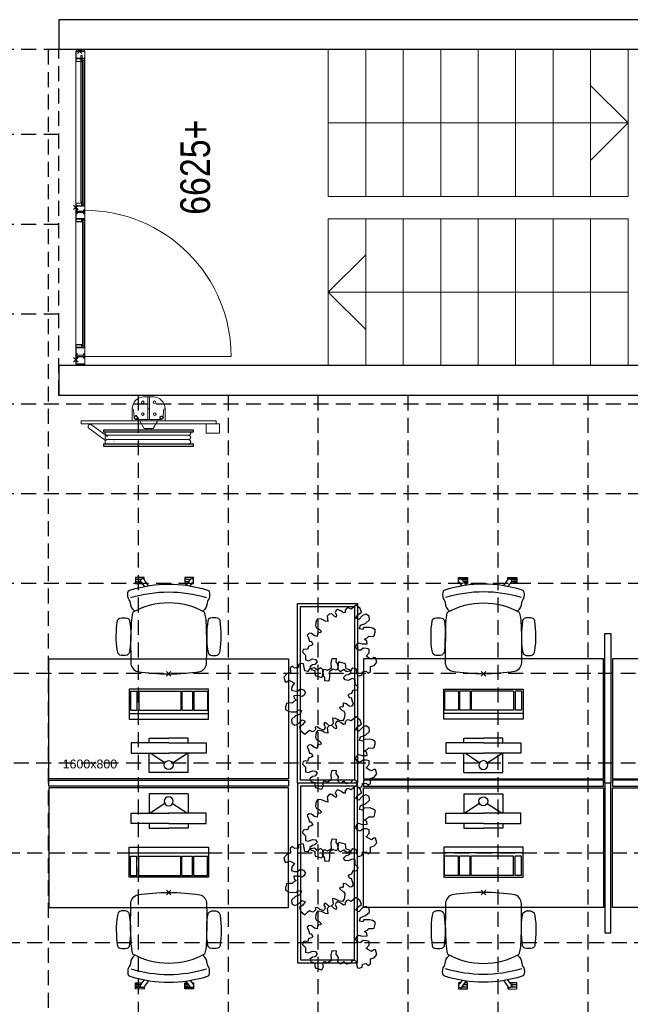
# Model space of a CAD drawing. Header units: millimetres. Extents: x -46954 to 169732, y -26853 to 94136.
# Tile 160 of 174: x 114032 to 118106, y -13273 to -6696. Entities that reach past the tile are written whole.
import ezdxf

# ---------------------------------------------------------------- set-up
doc = ezdxf.new("R2010")
doc.units = ezdxf.units.MM
doc.header["$LTSCALE"] = 400
doc.header["$PDMODE"] = 3
doc.header["$PDSIZE"] = 15
doc.linetypes.add('HIDDEN', pattern=[0.375, 0.25, -0.125])
for name, color, linetype in [('-gd', 2, 'Continuous'), ('inr', 4, 'Continuous'), ('plafond', 255, 'HIDDEN'), ('plant', 114, 'Continuous'), ('plat', 5, 'Continuous'), ('sona-s008_ip0', 7, 'Continuous'), ('symbol', 1, 'Continuous'), ('timmerwerk-ge', 150, 'Continuous')]:
    doc.layers.add(name, color=color, linetype=linetype)
for name, color, linetype, lineweight in [('mat-beton (ihwg)', 5, 'Continuous', 25), ('mat-glas-vert', 140, 'Continuous', 15), ('MAT-kit', 140, 'Continuous', 5), ('mat-kunststof', 43, 'Continuous', 9), ('mat-staal', 5, 'Continuous', 25), ('None', 7, 'Continuous', 9), ('Tekst', 140, 'Continuous', 15)]:
    doc.layers.add(name, color=color, linetype=linetype, lineweight=lineweight)
doc.styles.add('Arial', font='arial.ttf', dxfattribs={"height": 176.388889})
doc.styles.add('Arial Narrow', font='ARIALN.TTF', dxfattribs={"height": 222.25})

# ---------------------------------------------------------------- blocks, each defined once
blk = doc.blocks.new('*U1453')
at = {"layer": 'mat-kunststof', "lineweight": 9}
blk.add_lwpolyline([(-8599, -36719.9), (-8609, -36719.9), (-8609, -36750.5), (-8599, -36750.5)], close=True, dxfattribs=at)
at = {"layer": 'None', "lineweight": 9}
blk.add_lwpolyline([(-8599, -36719.9), (-8609, -36750.5), (-8599, -36750.5), (-8609, -36719.9)], dxfattribs=at)
blk = doc.blocks.new('*U1454')
at = {"layer": 'MAT-kit', "color": 9, "linetype": 'Continuous', "lineweight": 5}
for points in [[(-8599, -36707.7), (-8604.3, -36709.6), (-8609, -36707.7), (-8609, -36713.8), (-8609, -36719.9), (-8604, -36719.9), (-8599, -36719.9), (-8599, -36713.8), (-8599, -36707.7)], [(-8599, -36762.7), (-8604.3, -36760.8), (-8609, -36762.7), (-8609, -36756.6), (-8609, -36750.5), (-8604, -36750.5), (-8599, -36750.5), (-8599, -36756.6), (-8599, -36762.7)]]:
    blk.add_open_spline(points, degree=2, knots=[0, 0, 0, 0.229184, 0.229184, 0.5027, 0.5027, 0.726485, 0.726485, 1, 1, 1], dxfattribs=at)
at = {"layer": 'None', "color": 7}
blk.add_blockref('*U1453', (0, 0), dxfattribs=at)
blk = doc.blocks.new('jan404.129')
at = {"layer": 'None', "lineweight": 15, "flags": 128}
for points in [[(-10, 14.85), (-10, -24.79), (10, -24.79), (10, 14.85)], [(8.5, 13.35), (8.5, -23.29), (-8.5, -23.29), (-8.5, 13.35)]]:
    blk.add_lwpolyline(points, close=True, dxfattribs=at)
blk = doc.blocks.new('*U1455')
at = {"layer": 'None', "color": 7, "linetype": 'Continuous', "lineweight": 15}
for p, q in [((-8658.4, -36762), (-8676.9, -36762)), ((-8676.9, -36763.5), (-8658.4, -36763.5)), ((-8676.9, -36765), (-8610.5, -36765)), ((-8658.4, -36706.5), (-8658.4, -36762)), ((-8658.4, -36763.5), (-8610.5, -36763.5)), ((-8610.5, -36705), (-8656.9, -36705)), ((-8610.5, -36706.5), (-8656.9, -36706.5)), ((-8656.9, -36706.5), (-8656.9, -36762)), ((-8610.5, -36763.5), (-8610.5, -36706.5)), ((-8609, -36763.5), (-8609, -36706.5))]:
    blk.add_line(p, q, dxfattribs=at)
for centre, start, end in [((-8676.9, -36763.5), 90, 180), ((-8676.9, -36763.5), 180, 270), ((-8656.9, -36706.5), 90, 180), ((-8658.4, -36762), 270, 0), ((-8610.5, -36706.5), 0, 90), ((-8610.5, -36763.5), 270, 0)]:
    blk.add_arc(centre, 1.5, start, end, dxfattribs=at)
at = {"layer": 'None', "linetype": 'Continuous', "lineweight": 5}
blk.add_point((-8609, -36730), dxfattribs=at)
at = {"layer": 'mat-staal', "color": 7, "xscale": -1}
blk.add_blockref('jan404.129', (-8669, -36719.9), dxfattribs=at)
blk = doc.blocks.new('*U1456')
at = {"layer": 'None', "color": 7, "linetype": 'Continuous', "lineweight": 15}
for p, q in [((-10698.9, -36706.5), (-10698.7, -36705.8)), ((-10698.9, -36706.5), (-10698.9, -36723.9)), ((-10698.9, -36723.9), (-10698.9, -36763.5)), ((-10698.7, -36764.3), (-10698.9, -36763.5)), ((-10698.7, -36705.8), (-10698.2, -36705.2)), ((-10698.2, -36764.8), (-10698.7, -36764.3)), ((-10698.2, -36705.2), (-10697.4, -36705)), ((-10697.4, -36765), (-10698.2, -36764.8)), ((-10668.8, -36705), (-10697.4, -36705)), ((-10668.8, -36706.5), (-10697.4, -36706.5)), ((-10697.4, -36706.5), (-10697.4, -36723.9)), ((-10697.4, -36723.9), (-10697.4, -36763.5)), ((-10697.4, -36763.5), (-10668.8, -36763.5)), ((-10697.4, -36765), (-10668.8, -36765)), ((-10637.4, -36705), (-10668.8, -36705)), ((-10656.9, -36706.5), (-10668.8, -36706.5)), ((-10668.8, -36763.5), (-10660.4, -36763.5)), ((-10668.8, -36765), (-10660.4, -36765)), ((-10660.4, -36710), (-10660.3, -36709.1)), ((-10660.4, -36710), (-10660.3, -36710.9)), ((-10660.4, -36758), (-10660.2, -36757.3)), ((-10660.4, -36763.5), (-10660.4, -36758)), ((-10659.7, -36764.8), (-10660.4, -36765)), ((-10660.3, -36709.1), (-10660, -36708.3)), ((-10660.3, -36710.9), (-10660, -36711.8)), ((-10660.2, -36757.3), (-10659.7, -36756.7)), ((-10660, -36708.3), (-10659.4, -36707.5)), ((-10660, -36711.8), (-10659.4, -36712.5)), ((-10659.7, -36756.7), (-10658.9, -36756.5)), ((-10659.1, -36764.3), (-10659.7, -36764.8)), ((-10659.4, -36707.5), (-10658.7, -36707)), ((-10659.4, -36712.5), (-10658.7, -36713)), ((-10658.9, -36763.5), (-10659.1, -36764.3)), ((-10658.9, -36709.5), (-10658.7, -36709)), ((-10658.9, -36710), (-10658.9, -36709.5)), ((-10658.9, -36710.5), (-10658.9, -36710)), ((-10658.7, -36711), (-10658.9, -36710.5)), ((-10658.9, -36756.5), (-10650.4, -36756.5)), ((-10658.9, -36758), (-10650.4, -36758)), ((-10658.9, -36763.5), (-10658.9, -36758)), ((-10658.7, -36707), (-10657.9, -36706.6)), ((-10658.7, -36709), (-10658.4, -36708.6)), ((-10658.4, -36711.4), (-10658.7, -36711)), ((-10658.7, -36713), (-10657.9, -36713.4)), ((-10658.4, -36708.6), (-10657.9, -36708.3)), ((-10657.9, -36711.7), (-10658.4, -36711.4)), ((-10657.9, -36706.6), (-10656.9, -36706.5)), ((-10657.9, -36708.3), (-10657.5, -36708.1)), ((-10657.5, -36711.9), (-10657.9, -36711.7)), ((-10657.9, -36713.4), (-10656.9, -36713.5)), ((-10657.5, -36708.1), (-10656.9, -36708)), ((-10656.9, -36712), (-10657.5, -36711.9)), ((-10637.4, -36706.5), (-10656.9, -36706.5)), ((-10656.9, -36708), (-10637.4, -36708)), ((-10650.4, -36712), (-10656.9, -36712)), ((-10650.4, -36713.5), (-10656.9, -36713.5)), ((-10649.7, -36712.2), (-10650.4, -36712)), ((-10650.4, -36723.9), (-10650.4, -36713.5)), ((-10650.4, -36756.5), (-10650.4, -36723.9)), ((-10649.7, -36757.8), (-10650.4, -36758)), ((-10649.1, -36712.8), (-10649.7, -36712.2)), ((-10649.1, -36757.3), (-10649.7, -36757.8)), ((-10648.9, -36713.5), (-10649.1, -36712.8)), ((-10648.9, -36756.5), (-10649.1, -36757.3)), ((-10648.9, -36723.9), (-10648.9, -36713.5)), ((-10648.9, -36756.5), (-10648.9, -36723.9)), ((-10636.7, -36705.2), (-10637.4, -36705)), ((-10636.7, -36707.8), (-10637.4, -36708)), ((-10636.1, -36705.8), (-10636.7, -36705.2)), ((-10636.1, -36707.3), (-10636.7, -36707.8)), ((-10635.9, -36706.5), (-10636.1, -36705.8)), ((-10635.9, -36706.5), (-10636.1, -36707.3))]:
    blk.add_line(p, q, dxfattribs=at)
blk = doc.blocks.new('*U1457')
at = {"layer": 'None', "linetype": 'Continuous', "lineweight": 5}
blk.add_point((-10670.9, -36705), dxfattribs=at)
at = {"layer": 'None', "color": 7}
blk.add_blockref('*U1456', (0, 0), dxfattribs=at)
blk = doc.blocks.new('*U1458')
at = {"layer": 'None', "color": 7, "linetype": 'Continuous', "lineweight": 15}
for p, q in [((-10653.9, -36763.5), (-10653.7, -36762.8)), ((-10653.9, -36763.5), (-10653.7, -36764.3)), ((-10653.7, -36762.8), (-10653.2, -36762.2)), ((-10653.7, -36764.3), (-10653.2, -36764.8)), ((-10653.2, -36762.2), (-10652.4, -36762)), ((-10653.2, -36764.8), (-10652.4, -36765)), ((-10632.9, -36762), (-10652.4, -36762)), ((-10632.9, -36763.5), (-10652.4, -36763.5)), ((-10652.4, -36765), (-10568.9, -36765)), ((-10640.9, -36713.5), (-10640.7, -36712.8)), ((-10640.9, -36713.5), (-10640.9, -36743.8)), ((-10640.9, -36743.8), (-10640.9, -36756.5)), ((-10640.7, -36757.3), (-10640.9, -36756.5)), ((-10640.7, -36712.8), (-10640.2, -36712.2)), ((-10640.2, -36757.8), (-10640.7, -36757.3)), ((-10640.2, -36712.2), (-10639.4, -36712)), ((-10639.4, -36758), (-10640.2, -36757.8)), ((-10630.9, -36712), (-10639.4, -36712)), ((-10639.4, -36713.5), (-10639.4, -36743.8)), ((-10630.9, -36713.5), (-10639.4, -36713.5)), ((-10639.4, -36743.8), (-10639.4, -36756.5)), ((-10639.4, -36756.5), (-10632.9, -36756.5)), ((-10639.4, -36758), (-10632.9, -36758)), ((-10632, -36756.6), (-10632.9, -36756.5)), ((-10632.9, -36758), (-10632.4, -36758.1)), ((-10632.4, -36761.9), (-10632.9, -36762)), ((-10632, -36763.4), (-10632.9, -36763.5)), ((-10632.9, -36763.5), (-10568.9, -36763.5)), ((-10632.4, -36758.1), (-10631.9, -36758.3)), ((-10631.9, -36761.7), (-10632.4, -36761.9)), ((-10631.2, -36757), (-10632, -36756.6)), ((-10631.2, -36763), (-10632, -36763.4)), ((-10631.9, -36758.3), (-10631.5, -36758.6)), ((-10631.5, -36761.4), (-10631.9, -36761.7)), ((-10631.5, -36758.6), (-10631.2, -36759)), ((-10631.2, -36761), (-10631.5, -36761.4)), ((-10630.5, -36757.5), (-10631.2, -36757)), ((-10631.2, -36759), (-10631, -36759.5)), ((-10631, -36760.5), (-10631.2, -36761)), ((-10630.5, -36762.5), (-10631.2, -36763)), ((-10631, -36759.5), (-10630.9, -36760)), ((-10630.9, -36760), (-10631, -36760.5)), ((-10630.9, -36706.5), (-10630.7, -36705.8)), ((-10630.9, -36706.5), (-10630.9, -36712)), ((-10630.2, -36713.3), (-10630.9, -36713.5)), ((-10630.7, -36705.8), (-10630.2, -36705.2)), ((-10629.9, -36758.3), (-10630.5, -36757.5)), ((-10629.9, -36761.8), (-10630.5, -36762.5)), ((-10630.2, -36705.2), (-10629.4, -36705)), ((-10629.6, -36712.8), (-10630.2, -36713.3)), ((-10629.6, -36759.1), (-10629.9, -36758.3)), ((-10629.6, -36760.9), (-10629.9, -36761.8)), ((-10629.4, -36712), (-10629.6, -36712.8)), ((-10629.4, -36760), (-10629.6, -36759.1)), ((-10629.4, -36760), (-10629.6, -36760.9)), ((-10570.4, -36705), (-10629.4, -36705)), ((-10629.4, -36706.5), (-10629.4, -36712)), ((-10590.4, -36706.5), (-10629.4, -36706.5)), ((-10589.7, -36705.2), (-10590.4, -36705)), ((-10590.4, -36743.8), (-10590.4, -36706.5)), ((-10590.4, -36762), (-10590.4, -36743.8)), ((-10590.3, -36762.7), (-10590.4, -36762)), ((-10589.7, -36763.3), (-10590.3, -36762.7)), ((-10589.1, -36705.8), (-10589.7, -36705.2)), ((-10588.9, -36763.5), (-10589.7, -36763.3)), ((-10588.9, -36706.5), (-10589.1, -36705.8)), ((-10588.9, -36743.8), (-10588.9, -36706.5)), ((-10588.9, -36762), (-10588.9, -36743.8)), ((-10570.4, -36762), (-10588.9, -36762)), ((-10588.9, -36763.5), (-10570.4, -36763.5)), ((-10588.9, -36765), (-10570.4, -36765)), ((-10570.4, -36762), (-10569.7, -36762.2)), ((-10569.7, -36764.8), (-10570.4, -36765)), ((-10569.7, -36762.2), (-10569.1, -36762.8)), ((-10569.1, -36764.2), (-10569.7, -36764.8)), ((-10569.1, -36762.8), (-10568.9, -36763.5)), ((-10568.9, -36763.5), (-10569.1, -36764.2))]:
    blk.add_line(p, q, dxfattribs=at)
at = {"layer": 'mat-staal', "color": 7, "xscale": -1}
blk.add_blockref('jan404.129', (-10578.9, -36719.9), dxfattribs=at)
blk = doc.blocks.new('*U1459')
at = {"layer": 'None'}
blk.add_blockref('*U1458', (0, 0), dxfattribs=at)
blk = doc.blocks.new('*U1460')
at = {"layer": 'mat-kunststof', "lineweight": 9}
blk.add_lwpolyline([(-10708.9, -36719.9), (-10698.9, -36719.9), (-10698.9, -36750.5), (-10708.9, -36750.5)], close=True, dxfattribs=at)
at = {"layer": 'None', "lineweight": 9}
blk.add_lwpolyline([(-10708.9, -36719.9), (-10698.9, -36750.5), (-10708.9, -36750.5), (-10698.9, -36719.9)], dxfattribs=at)
blk = doc.blocks.new('*U1461')
at = {"layer": 'MAT-kit', "color": 9, "linetype": 'Continuous', "lineweight": 5}
for points in [[(-10708.9, -36707.7), (-10703.6, -36709.6), (-10698.9, -36707.7), (-10698.9, -36713.8), (-10698.9, -36719.9), (-10703.9, -36719.9), (-10708.9, -36719.9), (-10708.9, -36713.8), (-10708.9, -36707.7)], [(-10708.9, -36762.7), (-10703.6, -36760.8), (-10698.9, -36762.7), (-10698.9, -36756.6), (-10698.9, -36750.5), (-10703.9, -36750.5), (-10708.9, -36750.5), (-10708.9, -36756.6), (-10708.9, -36762.7)]]:
    blk.add_open_spline(points, degree=2, knots=[0, 0, 0, 0.229184, 0.229184, 0.5027, 0.5027, 0.726485, 0.726485, 1, 1, 1], dxfattribs=at)
at = {"layer": 'None', "color": 7}
blk.add_blockref('*U1460', (0, 0), dxfattribs=at)
blk = doc.blocks.new('*X1462')
at = {"layer": 'None', "lineweight": 5}
blk.add_line((-9736.8, -36750), (-10578.9, -36750), dxfattribs=at)
blk = doc.blocks.new('*X1463')
at = {"layer": 'None', "lineweight": 5}
blk.add_line((-8669, -36750), (-9635.4, -36750), dxfattribs=at)
blk = doc.blocks.new('*U1464')
at = {"layer": 'None', "color": 7, "linetype": 'Continuous', "lineweight": 15}
for p, q in [((-9748.7, -36762.8), (-9748.9, -36763.5)), ((-9748.9, -36763.5), (-9748.7, -36764.2)), ((-9693.4, -36763.5), (-9748.9, -36763.5)), ((-9673.9, -36765), (-9748.9, -36765)), ((-9748.2, -36762.2), (-9748.7, -36762.8)), ((-9748.7, -36764.2), (-9748.2, -36764.8)), ((-9747.4, -36762), (-9748.2, -36762.2)), ((-9748.2, -36764.8), (-9747.4, -36765)), ((-9747.4, -36705), (-9696.9, -36705)), ((-9747.4, -36706.5), (-9696.9, -36706.5)), ((-9747.4, -36762), (-9728.9, -36762)), ((-9728.9, -36763.5), (-9747.4, -36763.5)), ((-9728.9, -36765), (-9747.4, -36765)), ((-9728.9, -36706.5), (-9728.7, -36705.8)), ((-9728.9, -36743.8), (-9728.9, -36706.5)), ((-9728.9, -36762), (-9728.9, -36743.8)), ((-9728.9, -36763.5), (-9728.2, -36763.3)), ((-9728.7, -36705.8), (-9728.2, -36705.2)), ((-9728.2, -36705.2), (-9727.4, -36705)), ((-9728.2, -36763.3), (-9727.6, -36762.7)), ((-9727.6, -36762.7), (-9727.4, -36762)), ((-9727.4, -36743.8), (-9727.4, -36706.5)), ((-9727.4, -36762), (-9727.4, -36743.8)), ((-9696.2, -36705.2), (-9696.9, -36705)), ((-9696.9, -36706.5), (-9696.9, -36712)), ((-9696.9, -36712), (-9696.7, -36712.8)), ((-9696.9, -36760), (-9696.8, -36759.1)), ((-9696.9, -36760), (-9696.8, -36760.9)), ((-9696.8, -36759.1), (-9696.5, -36758.3)), ((-9696.8, -36760.9), (-9696.5, -36761.8)), ((-9696.7, -36712.8), (-9696.2, -36713.3)), ((-9696.5, -36758.3), (-9695.9, -36757.5)), ((-9696.5, -36761.8), (-9695.9, -36762.5)), ((-9695.6, -36705.8), (-9696.2, -36705.2)), ((-9696.2, -36713.3), (-9695.4, -36713.5)), ((-9695.9, -36757.5), (-9695.2, -36757)), ((-9695.9, -36762.5), (-9695.2, -36763)), ((-9695.4, -36706.5), (-9695.6, -36705.8)), ((-9695.4, -36706.5), (-9695.4, -36712)), ((-9695.4, -36712), (-9686.9, -36712)), ((-9695.4, -36713.5), (-9686.9, -36713.5)), ((-9695.2, -36759), (-9695.4, -36759.5)), ((-9695.4, -36759.5), (-9695.4, -36760)), ((-9695.4, -36760), (-9695.4, -36760.5)), ((-9695.4, -36760.5), (-9695.2, -36761)), ((-9695.2, -36757), (-9694.4, -36756.6)), ((-9694.9, -36758.6), (-9695.2, -36759)), ((-9695.2, -36761), (-9694.9, -36761.4)), ((-9695.2, -36763), (-9694.4, -36763.4)), ((-9694.4, -36758.3), (-9694.9, -36758.6)), ((-9694.9, -36761.4), (-9694.4, -36761.7)), ((-9694.4, -36756.6), (-9693.4, -36756.5)), ((-9694, -36758.1), (-9694.4, -36758.3)), ((-9694.4, -36761.7), (-9694, -36761.9)), ((-9694.4, -36763.4), (-9693.4, -36763.5)), ((-9693.4, -36758), (-9694, -36758.1)), ((-9694, -36761.9), (-9693.4, -36762)), ((-9686.9, -36756.5), (-9693.4, -36756.5)), ((-9686.9, -36758), (-9693.4, -36758)), ((-9693.4, -36762), (-9673.9, -36762)), ((-9693.4, -36763.5), (-9673.9, -36763.5)), ((-9692.4, -36706.5), (-9692.2, -36705.8)), ((-9692.4, -36706.5), (-9692.2, -36707.3)), ((-9692.2, -36705.8), (-9691.7, -36705.2)), ((-9692.2, -36707.3), (-9691.7, -36707.8)), ((-9691.7, -36705.2), (-9690.9, -36705)), ((-9691.7, -36707.8), (-9690.9, -36708)), ((-9690.9, -36705), (-9654.1, -36705)), ((-9690.9, -36706.5), (-9671.4, -36706.5)), ((-9671.4, -36708), (-9690.9, -36708)), ((-9686.2, -36712.2), (-9686.9, -36712)), ((-9686.9, -36713.5), (-9686.9, -36743.8)), ((-9686.9, -36743.8), (-9686.9, -36756.5)), ((-9686.9, -36758), (-9686.2, -36757.8)), ((-9685.6, -36712.8), (-9686.2, -36712.2)), ((-9686.2, -36757.8), (-9685.6, -36757.3)), ((-9685.4, -36713.5), (-9685.6, -36712.8)), ((-9685.6, -36757.3), (-9685.4, -36756.5)), ((-9685.4, -36713.5), (-9685.4, -36743.8)), ((-9685.4, -36743.8), (-9685.4, -36756.5)), ((-9679.4, -36713.5), (-9679.2, -36712.8)), ((-9679.4, -36723.9), (-9679.4, -36713.5)), ((-9679.4, -36756.5), (-9679.4, -36723.9)), ((-9679.4, -36756.5), (-9679.2, -36757.3)), ((-9679.2, -36712.8), (-9678.7, -36712.2)), ((-9679.2, -36757.3), (-9678.7, -36757.8)), ((-9678.7, -36712.2), (-9677.9, -36712)), ((-9678.7, -36757.8), (-9677.9, -36758)), ((-9677.9, -36712), (-9671.4, -36712)), ((-9677.9, -36723.9), (-9677.9, -36713.5)), ((-9677.9, -36713.5), (-9671.4, -36713.5)), ((-9677.9, -36756.5), (-9677.9, -36723.9)), ((-9669.4, -36756.5), (-9677.9, -36756.5)), ((-9669.4, -36758), (-9677.9, -36758)), ((-9673.2, -36762.2), (-9673.9, -36762)), ((-9673.2, -36764.8), (-9673.9, -36765)), ((-9672.6, -36762.8), (-9673.2, -36762.2)), ((-9672.6, -36764.3), (-9673.2, -36764.8)), ((-9672.4, -36763.5), (-9672.6, -36762.8)), ((-9672.4, -36763.5), (-9672.6, -36764.3)), ((-9670.5, -36706.6), (-9671.4, -36706.5)), ((-9671.4, -36706.5), (-9654.1, -36706.5)), ((-9670.9, -36708.1), (-9671.4, -36708)), ((-9671.4, -36712), (-9670.9, -36711.9)), ((-9670.5, -36713.4), (-9671.4, -36713.5)), ((-9670.4, -36708.3), (-9670.9, -36708.1)), ((-9670.9, -36711.9), (-9670.4, -36711.7)), ((-9669.7, -36707), (-9670.5, -36706.6)), ((-9669.7, -36713), (-9670.5, -36713.4)), ((-9670, -36708.6), (-9670.4, -36708.3)), ((-9670.4, -36711.7), (-9670, -36711.4)), ((-9669.7, -36709), (-9670, -36708.6)), ((-9670, -36711.4), (-9669.7, -36711)), ((-9669, -36707.5), (-9669.7, -36707)), ((-9669.5, -36709.5), (-9669.7, -36709)), ((-9669.7, -36711), (-9669.5, -36710.5)), ((-9669, -36712.5), (-9669.7, -36713)), ((-9669.4, -36710), (-9669.5, -36709.5)), ((-9669.5, -36710.5), (-9669.4, -36710)), ((-9668.7, -36756.7), (-9669.4, -36756.5)), ((-9669.4, -36763.5), (-9669.4, -36758)), ((-9669.4, -36763.5), (-9669.2, -36764.3)), ((-9669.2, -36764.3), (-9668.7, -36764.8)), ((-9668.4, -36708.3), (-9669, -36707.5)), ((-9668.4, -36711.8), (-9669, -36712.5)), ((-9668.1, -36757.3), (-9668.7, -36756.7)), ((-9668.7, -36764.8), (-9667.9, -36765)), ((-9668.1, -36709.1), (-9668.4, -36708.3)), ((-9668.1, -36710.9), (-9668.4, -36711.8)), ((-9667.9, -36710), (-9668.1, -36709.1)), ((-9667.9, -36710), (-9668.1, -36710.9)), ((-9667.9, -36758), (-9668.1, -36757.3)), ((-9667.9, -36763.5), (-9667.9, -36758)), ((-9654.1, -36763.5), (-9667.9, -36763.5)), ((-9654.1, -36765), (-9667.9, -36765)), ((-9654.1, -36705), (-9644.7, -36705.2)), ((-9654.1, -36706.5), (-9645.4, -36706.5)), ((-9623.9, -36763.5), (-9654.1, -36763.5)), ((-9625.4, -36765), (-9654.1, -36765)), ((-9644.7, -36705.2), (-9645.4, -36705)), ((-9645.4, -36706.5), (-9645.4, -36723.9)), ((-9645.4, -36723.9), (-9645.4, -36762)), ((-9645.4, -36762), (-9645.2, -36762.8)), ((-9645.2, -36762.8), (-9644.7, -36763.3)), ((-9644.1, -36705.8), (-9644.7, -36705.2)), ((-9644.7, -36763.3), (-9643.9, -36763.5)), ((-9643.9, -36706.5), (-9644.1, -36705.8)), ((-9643.9, -36706.5), (-9643.9, -36723.9)), ((-9643.9, -36723.9), (-9643.9, -36762)), ((-9643.9, -36762), (-9625.4, -36762)), ((-9625.4, -36763.5), (-9643.9, -36763.5)), ((-9624.7, -36762.2), (-9625.4, -36762)), ((-9624.7, -36764.8), (-9625.4, -36765)), ((-9624.1, -36762.8), (-9624.7, -36762.2)), ((-9624.1, -36764.3), (-9624.7, -36764.8)), ((-9623.9, -36763.5), (-9624.1, -36762.8)), ((-9623.9, -36763.5), (-9624.1, -36764.3))]:
    blk.add_line(p, q, dxfattribs=at)
at = {"layer": 'None', "linetype": 'Continuous', "lineweight": 5}
blk.add_point((-9651.9, -36705), dxfattribs=at)
at = {"layer": 'mat-staal', "color": 7}
for p in [(-9738.9, -36719.9), (-9633.9, -36719.9)]:
    blk.add_blockref('jan404.129', p, dxfattribs=at)
blk = doc.blocks.new('*U1465')
at = {"layer": 'mat-glas-vert', "color": 140, "lineweight": 15}
for points in [[(-10578.9, -36748.4), (-9736.8, -36748.4), (-9736.8, -36758.4), (-10578.9, -36758.4)], [(-9635.4, -36748.4), (-8669, -36748.4), (-8669, -36758.4), (-9635.4, -36758.4)], [(-9618.4, -36738.4), (-8638.9, -36738.4), (-8638.9, -36745.9), (-9618.4, -36745.9)]]:
    blk.add_lwpolyline(points, close=True, dxfattribs=at)
at = {"layer": 'None', "color": 43, "linetype": 'Continuous', "lineweight": 9}
blk.add_line((-10648.9, -36763.5), (-10648.9, -37740.4), dxfattribs=at)
at = {"layer": 'None', "lineweight": 9}
blk.add_lwpolyline([(-8609, -36705), (-8609, -36765), (-10698.9, -36765), (-10698.9, -36705)], close=True, dxfattribs=at)
at = {"layer": 'None', "color": 43, "linetype": 'Continuous', "lineweight": 9}
blk.add_arc((-10648.7, -36764.3), 976.3, 269.98774, 0.04592, dxfattribs=at)
at = {"layer": 'mat-glas-vert', "color": 140}
for name in ['*X1462', '*X1463']:
    blk.add_blockref(name, (0, 0), dxfattribs=at)
at = {"layer": 'mat-staal', "color": 7}
for name in ['*U1461', '*U1454']:
    blk.add_blockref(name, (0, 0), dxfattribs=at)
at = {"layer": 'None', "color": 7}
for name in ['*U1457', '*U1459', '*U1464', '*U1455']:
    blk.add_blockref(name, (0, 0), dxfattribs=at)
blk = doc.blocks.new('*U17')
at = {"layer": 'None', "color": 140, "linetype": 'Continuous', "lineweight": 15, "flags": 128}
blk.add_lwpolyline([(-21.4, 110), (58.6, 110), (58.6, 106.7, -0.391021), (52.6, 100.2), (-0.9, 95.9, 0.391021), (-12.4, 83.5), (-12.4, -83.5, 0.391021), (-0.9, -95.9), (52.6, -100.2, -0.391021), (58.6, -106.7), (58.6, -110), (-21.4, -110)], format="xyb", close=True, dxfattribs=at)
blk = doc.blocks.new('*U18')
at = {"layer": 'None', "color": 253, "linetype": 'Continuous', "lineweight": 5}
for p, q in [((96.625, -278), (96.625, 266)), ((125.704, -278), (125.704, 266)), ((50.42, -31.849), (50.42, 29))]:
    blk.add_line(p, q, dxfattribs=at)
at = {"layer": 'None', "color": 140, "linetype": 'Continuous', "lineweight": 15}
for p, q in [((50.42, 29), (1.453, 57.31)), ((0, -61), (50.42, -31.849))]:
    blk.add_line(p, q, dxfattribs=at)
at = {"layer": 'None', "color": 92, "linetype": 'Continuous', "lineweight": 25}
for points in [[(60.916, 296), (76.476, 296), (76.476, -300), (60.916, -300)], [(154.785, 296), (171.344, 296), (171.344, -302), (154.785, -302)]]:
    blk.add_lwpolyline(points, close=True, dxfattribs=at)
at = {"layer": 'None', "color": 253, "linetype": 'Continuous', "lineweight": 5}
blk.add_lwpolyline([(50.929, 18), (60.916, 18), (60.916, -18), (50.929, -18)], close=True, dxfattribs=at)
for points, knots in [([(96.866, 264), (96.866, 268.997), (93.792, 272.9335), (90.718, 276.87), (85.875, 278.0735), (81.032, 279.277), (76.476, 277.238)], [0, 0, 0, 0.333549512, 0.333549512, 0.666828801, 0.666828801, 1, 1, 1]), ([(125.825, 264), (125.825, 267.886), (123.8855, 271.2505), (121.946, 274.615), (118.586, 276.5575), (115.226, 278.5), (107.466, 278.5), (104.106, 276.5575), (100.746, 274.615), (98.806, 271.2505), (96.866, 267.886), (96.866, 264)], [0, 0, 0, 0.166769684, 0.166769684, 0.333423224, 0.333423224, 0.499994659, 0.666566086, 0.666566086, 0.833226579, 0.833226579, 1, 1, 1]), ([(154.785, 264), (154.785, 267.886), (152.845, 271.2505), (150.905, 274.615), (147.5455, 276.5575), (144.186, 278.5), (140.306, 278.5), (136.426, 278.5), (133.066, 276.5575), (129.706, 274.615), (127.7655, 271.2505), (125.825, 267.886), (125.825, 264)], [0, 0, 0, 0.166772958, 0.166772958, 0.333424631, 0.333424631, 0.499985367, 0.499985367, 0.666556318, 0.666556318, 0.833223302, 0.833223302, 1, 1, 1]), ([(76.477, -291.432), (81.039, -293.343), (85.8175, -292.072), (90.596, -290.801), (93.6105, -286.876), (96.625, -282.951), (96.625, -278)], [0, 0, 0, 0.333165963, 0.333165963, 0.666458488, 0.666458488, 1, 1, 1]), ([(96.625, -278), (96.625, -281.901), (98.573, -285.2795), (100.521, -288.658), (103.895, -290.609), (107.269, -292.56), (111.165, -292.56), (115.061, -292.56), (118.435, -290.609), (121.809, -288.658), (123.7565, -285.2795), (125.704, -281.901), (125.704, -278)], [0, 0, 0, 0.166754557, 0.166754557, 0.333426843, 0.333426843, 0.500005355, 0.500005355, 0.666583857, 0.666583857, 0.833249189, 0.833249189, 1, 1, 1]), ([(125.704, -278), (125.704, -281.901), (127.6525, -285.2795), (129.601, -288.658), (132.975, -290.609), (136.349, -292.56), (140.245, -292.56), (144.141, -292.56), (147.5145, -290.609), (150.888, -288.658), (152.836, -285.2795), (154.784, -281.901), (154.784, -278)], [0, 0, 0, 0.166757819, 0.166757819, 0.333436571, 0.333436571, 0.500014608, 0.500014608, 0.666582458, 0.666582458, 0.833245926, 0.833245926, 1, 1, 1])]:
    blk.add_open_spline(points, degree=2, knots=knots, dxfattribs=at)
blk = doc.blocks.new('BSH')
at = {"layer": 'None', "color": 140, "linetype": 'Continuous', "lineweight": 15}
for p, q in [((0, -61), (0, 111.155)), ((-159.8585, -36.7557), (-159.8585, 32.756)), ((-80, -6.8893), (-80, 2.8892))]:
    blk.add_line(p, q, dxfattribs=at)
at = {"layer": 'None', "color": 253, "linetype": 'Continuous', "lineweight": 5}
for p, q in [((135.277, -233.0824), (136.142, -233.8294)), ((27.7468, -383.0008), (105.0969, -276.5164)), ((130.6676, -289.4337), (48.7568, -402.0618))]:
    blk.add_line(p, q, dxfattribs=at)
at = {"layer": 'None', "color": 140, "linetype": 'Continuous', "lineweight": 15}
for points in [[(20, 469.75), (82, 469.75), (82, 382.75), (20, 382.75)], [(0, 448), (20, 448), (20, -452), (0, -452)], [(-160, 2.8892), (-9, 2.8892), (-9, -6.8893), (-160, -6.8893)]]:
    blk.add_lwpolyline(points, close=True, dxfattribs=at)
at = {"layer": 'None', "color": 8, "linetype": 'Continuous', "lineweight": 5}
for centre in [(-124, 37.275), (-44.5, 38.775), (-124, -41.275), (-45, -41.275)]:
    blk.add_circle(centre, 8.5, dxfattribs=at)
at = {"layer": 'None', "color": 140, "linetype": 'Continuous', "lineweight": 15}
for centre, start, end in [((-80, 28), 90, 180), ((-80, -32), 180, 270)]:
    blk.add_arc(centre, 80, start, end, dxfattribs=at)
at = {"layer": 'None', "color": 9, "linetype": 'Continuous', "lineweight": 5}
blk.add_arc((38.2528, -392.5302), 14.18399, 137.790600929, 325.770923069, dxfattribs=at)
at = {"layer": 'None', "color": 92, "linetype": 'Continuous', "lineweight": 25}
for points, knots in [([(-11.70075, 86.5025), (-12.2626, 89.0317), (-14.0137, 90.9408), (-15.7648, 92.8499), (-18.23575, 93.6275), (-20.7067, 94.4051), (-23.236, 93.84325), (-25.7653, 93.2814), (-27.67445, 91.53015), (-29.5836, 89.7789), (-30.36125, 87.3079), (-31.1389, 84.8369), (-30.57705, 82.3077), (-30.0152, 79.7785), (-28.26385, 77.8694), (-26.5125, 75.9603), (-24.0415, 75.1827), (-21.5705, 74.4051), (-19.0412, 74.96695), (-16.5119, 75.5288), (-14.60305, 77.28005), (-12.6942, 79.0313), (-11.91655, 81.5023), (-11.1389, 83.9733), (-11.70075, 86.5025)], [0, 0, 0, 0.0833344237, 0.0833344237, 0.1666618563, 0.1666618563, 0.2499968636, 0.2499968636, 0.3333348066, 0.3333348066, 0.4166657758, 0.4166657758, 0.5000000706, 0.5000000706, 0.583336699, 0.583336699, 0.666668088, 0.666668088, 0.7500039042, 0.7500039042, 0.8333377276, 0.8333377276, 0.9166657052, 0.9166657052, 1, 1, 1]), ([(-11.75695, -89.71225), (-12.375, -92.4944), (-14.3012, -94.5944), (-16.2274, -96.6944), (-18.94545, -97.54975), (-21.6635, -98.4051), (-24.4457, -97.78705), (-27.2279, -97.169), (-29.328, -95.24265), (-31.4281, -93.3163), (-32.2835, -90.5982), (-33.1389, -87.8801), (-32.52085, -85.09795), (-31.9028, -82.3158), (-29.97635, -80.2158), (-28.0499, -78.1158), (-25.3318, -77.26045), (-22.6137, -76.4051), (-19.83145, -77.02315), (-17.0492, -77.6412), (-14.94945, -79.56755), (-12.8497, -81.4939), (-11.9943, -84.212), (-11.1389, -86.9301), (-11.75695, -89.71225)], [0, 0, 0, 0.083334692, 0.083334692, 0.1666618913, 0.1666618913, 0.2499964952, 0.2499964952, 0.3333343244, 0.3333343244, 0.4166651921, 0.4166651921, 0.4999998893, 0.4999998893, 0.5833365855, 0.5833365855, 0.6666673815, 0.6666673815, 0.7500034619, 0.7500034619, 0.8333376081, 0.8333376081, 0.9166653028, 0.9166653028, 1, 1, 1])]:
    blk.add_open_spline(points, degree=2, knots=knots, dxfattribs=at)
at = {"layer": 'None', "color": 7}
blk.add_blockref('*U18', (0, 0), dxfattribs=at)
at = {"layer": 'None', "color": 140, "rotation": 180}
blk.add_blockref('*U17', (-21.4, -2), dxfattribs=at)
blk = doc.blocks.new('SONA-S008_B2')
at = {"layer": '-gd'}
blk.add_open_spline([(-253, -509.5), (-87.8, -560.2), (87.8, -560.2), (253, -509.5)], degree=3, dxfattribs=at)
for points in [[(-206.6, -15.8), (-79.4, 5.3), (79.6, 5.3), (206.6, -15.8)], [(-253, -73.9), (-253.4, -51.6), (-233.1, -20.2), (-206.6, -15.8)], [(206.6, -15.8), (233.1, -20.2), (253.4, -51.6), (253, -73.9)], [(-325.3, -126.1), (-337, -131.7), (-340.4, -140.8), (-342.5, -153.6)], [(-277.9, -126.1), (-287.8, -121.3), (-315.3, -121.3), (-325.3, -126.1)], [(-260.7, -153.6), (-262.7, -140.8), (-266.2, -131.7), (-277.9, -126.1)], [(-253, -272.1), (-257.1, -206.8), (-252.1, -139.2), (-253, -73.9)], [(253, -73.9), (252.1, -139.2), (257.1, -206.8), (253, -272.1)], [(260.6, -153.6), (262.7, -140.8), (266.2, -131.7), (277.9, -126.1)], [(277.9, -126.1), (287.8, -121.3), (315.3, -121.3), (325.3, -126.1)], [(325.3, -126.1), (337, -131.7), (340.4, -140.8), (342.5, -153.6)], [(-342.5, -153.6), (-353.5, -221.1), (-351.5, -287.6), (-342.5, -355.4)], [(-260.7, -355.4), (-251.6, -287.6), (-249.7, -221.1), (-260.7, -153.6)], [(260.6, -355.4), (251.6, -287.6), (249.7, -221.1), (260.6, -153.6)], [(342.5, -153.6), (353.4, -221.1), (351.5, -287.6), (342.5, -355.4)], [(-255.2, -303.9), (-254.1, -304.3), (-252.9, -304.7), (-251.7, -305.1)], [(-238.9, -411.5), (-253, -365.7), (-250.2, -318.7), (-253, -272.1)], [(253, -272.1), (250.2, -318.7), (253, -365.7), (238.9, -411.5)], [(256.9, -323.2), (255, -323.8), (253.1, -324.4), (251, -325.1)], [(251.9, -297.7), (252.9, -297.4), (253.8, -297.1), (254.7, -296.8)], [(-342.5, -355.4), (-341.5, -363), (-333.6, -369.9), (-326.1, -371.8)], [(-326.1, -371.8), (-310.3, -375.7), (-292.8, -375.7), (-277, -371.8)], [(-277, -371.8), (-269.5, -369.9), (-261.7, -363), (-260.7, -355.4)], [(-250.7, -332.5), (-253.1, -331.7), (-255.4, -330.9), (-257.6, -330.2)], [(277, -371.8), (269.5, -369.9), (261.7, -363), (260.6, -355.4)], [(326.1, -371.8), (310.3, -375.7), (292.8, -375.7), (277, -371.8)], [(342.5, -355.4), (341.5, -363), (333.6, -369.9), (326.1, -371.8)], [(-227.3, -418.1), (-247.1, -436.6), (-255.7, -455.2), (-255.5, -473.7)], [(238.9, -411.5), (95.4, -494.5), (-95.5, -494.5), (-238.9, -411.5)], [(255.5, -473.7), (255.7, -455.2), (247.1, -436.6), (227.3, -418.1)], [(-272.1, -515.2), (-274.4, -533.8), (-273.7, -555.7), (-258.6, -560.1)], [(-255.5, -473.7), (-255.4, -489), (-270.3, -500.1), (-272.1, -515.2)], [(272.1, -515.2), (270.3, -500.1), (255.4, -489), (255.5, -473.7)], [(258.6, -560.1), (273.7, -555.6), (274.4, -533.8), (272.1, -515.2)], [(-258.6, -560.1), (-77.4, -613.6), (78.8, -613.6), (258.6, -560.1)], [(-185.5, -615.4), (-185.5, -615.4), (-176.5, -602.9), (-162.6, -583.8)], [(-134.5, -588.9), (-152.4, -613.6), (-164.7, -630.5), (-164.7, -630.5)], [(143.7, -587.5), (156, -604.4), (163.9, -615.2), (163.9, -615.2)], [(-222.5, -641.1), (-222.5, -641.1), (-222.4, -632.9), (-222.4, -632.9)], [(-218.8, -644.8), (-220.8, -644.8), (-222.5, -643.1), (-222.5, -641.1)], [(-222.4, -606.9), (-222.4, -604.9), (-220.7, -603.3), (-218.7, -603.3)], [(-222.4, -615.1), (-222.4, -615.1), (-222.4, -606.9), (-222.4, -606.9)], [(-218.8, -615.1), (-218.8, -615.1), (-222.4, -615.1), (-222.4, -615.1)], [(-222.4, -629.9), (-222.4, -629.9), (-222.4, -618.1), (-222.4, -618.1)], [(-222.4, -618.1), (-222.4, -618.1), (-198.5, -618.1), (-198.5, -618.1)], [(-198.6, -630), (-198.6, -630), (-222.4, -629.9), (-222.4, -629.9)], [(-222.4, -632.9), (-222.4, -632.9), (-218.8, -632.9), (-218.8, -632.9)], [(-198.5, -615.1), (-198.5, -615.1), (-218.8, -615.1), (-218.8, -615.1)], [(-218.8, -632.9), (-218.8, -632.9), (-198.6, -633), (-198.6, -633)], [(-166.5, -644.9), (-166.5, -644.9), (-218.8, -644.8), (-218.8, -644.8)], [(-218.7, -603.3), (-218.7, -603.3), (-192, -603.3), (-176.8, -603.3)], [(-198.6, -633), (-198.6, -633), (-198.6, -630), (-198.6, -630)], [(-198.6, -630), (-198.6, -630), (-186.7, -630), (-186.7, -630)], [(-198.6, -633), (-198.6, -633), (-186.7, -633), (-186.7, -633)], [(-198.5, -618.1), (-198.5, -618.1), (-198.5, -615.1), (-198.5, -615.1)], [(-198.5, -615.1), (-198.5, -615.1), (-186.7, -615.2), (-186.7, -615.2)], [(-198.5, -618.1), (-198.5, -618.1), (-189.1, -618.2), (-187.1, -618.2)], [(-182.7, -633.4), (-188.4, -629.2), (-189.7, -621.1), (-185.5, -615.4)], [(-185.4, -615.2), (-186.2, -615.2), (-186.7, -615.2), (-186.7, -615.2)], [(-186.7, -615.2), (-186.7, -615.2), (-186.7, -616.4), (-186.7, -617.3)], [(-185.9, -630), (-186.4, -630), (-186.7, -630), (-186.7, -630)], [(-186.7, -630), (-186.7, -630), (-186.7, -633), (-186.7, -633)], [(-186.7, -633), (-186.7, -633), (-185.3, -633), (-183.1, -633)], [(-164.7, -630.5), (-168.8, -636.2), (-176.9, -637.5), (-182.7, -633.4)], [(-182.7, -633.4), (-182.7, -633.4), (-182.7, -633.4), (-182.7, -633.4)], [(-167.1, -633), (-166.7, -633), (-166.5, -633), (-166.5, -633)], [(-166.5, -633), (-166.5, -633), (-162.9, -633.1), (-162.9, -633.1)], [(-162.9, -641.3), (-162.9, -643.3), (-164.5, -644.9), (-166.5, -644.9)], [(-162.8, -630.1), (-162.8, -630.1), (-163.4, -630.1), (-164.4, -630)], [(-162.9, -633.1), (-162.9, -633.1), (-162.9, -641.3), (-162.9, -641.3)], [(-162.8, -628), (-162.8, -629.2), (-162.8, -630.1), (-162.8, -630.1)], [(106.4, -606.6), (106.4, -604.6), (108, -603), (110, -603)], [(106.4, -614.8), (106.4, -614.8), (106.4, -606.6), (106.4, -606.6)], [(110.1, -614.8), (110.1, -614.8), (106.4, -614.8), (106.4, -614.8)], [(106.4, -629.7), (106.4, -629.7), (106.4, -617.8), (106.4, -617.8)], [(106.4, -617.8), (106.4, -617.8), (130.3, -617.8), (130.3, -617.8)], [(130.3, -629.6), (130.3, -629.6), (106.4, -629.7), (106.4, -629.7)], [(106.4, -640.9), (106.4, -640.9), (106.4, -632.7), (106.4, -632.7)], [(106.4, -632.7), (106.4, -632.7), (110.1, -632.7), (110.1, -632.7)], [(110.1, -644.5), (108.1, -644.5), (106.5, -642.9), (106.4, -640.9)], [(110, -603), (110, -603), (115.6, -603), (123.1, -603)], [(130.3, -614.8), (130.3, -614.8), (110.1, -614.8), (110.1, -614.8)], [(110.1, -632.7), (110.1, -632.7), (130.3, -632.6), (130.3, -632.6)], [(162.4, -644.4), (162.4, -644.4), (110.1, -644.5), (110.1, -644.5)], [(143.1, -630.4), (143.1, -630.4), (131.8, -614.9), (115.2, -592)], [(130.3, -617.8), (130.3, -617.8), (130.3, -614.8), (130.3, -614.8)], [(130.3, -614.8), (130.3, -614.8), (130.9, -614.8), (131.7, -614.8)], [(130.3, -617.8), (130.3, -617.8), (131.9, -617.8), (133.9, -617.8)], [(130.3, -632.6), (130.3, -632.6), (130.3, -629.6), (130.3, -629.6)], [(130.3, -629.6), (130.3, -629.6), (142.1, -629.6), (142.1, -629.6)], [(130.3, -632.6), (130.3, -632.6), (142.2, -632.6), (142.2, -632.6)], [(142.5, -629.6), (142.3, -629.6), (142.1, -629.6), (142.1, -629.6)], [(142.1, -629.6), (142.1, -629.6), (142.2, -632.6), (142.2, -632.6)], [(142.2, -632.6), (142.2, -632.6), (143.3, -632.6), (145.1, -632.6)], [(161.1, -633.2), (155.3, -637.4), (147.2, -636.1), (143.1, -630.4)], [(154.9, -602.9), (159.4, -602.9), (162.3, -602.9), (162.3, -602.9)], [(163.9, -615.2), (168.1, -621), (166.8, -629.1), (161.1, -633.2)], [(161.1, -633.2), (161.1, -633.2), (161.1, -633.2), (161.1, -633.2)], [(161.8, -632.6), (162.2, -632.6), (162.4, -632.6), (162.4, -632.6)], [(162.3, -602.9), (164.4, -602.9), (166, -604.6), (166, -606.6)], [(162.4, -632.6), (162.4, -632.6), (166, -632.6), (166, -632.6)], [(166, -640.8), (166, -642.8), (164.4, -644.4), (162.4, -644.4)], [(166, -614.8), (166, -614.8), (164.6, -614.8), (163.5, -614.8)], [(166, -629.6), (166, -629.6), (165.4, -629.6), (164.4, -629.6)], [(165.3, -617.8), (165.8, -617.8), (166, -617.8), (166, -617.8)], [(166, -606.6), (166, -606.6), (166, -614.8), (166, -614.8)], [(166, -617.8), (166, -617.8), (166, -618.6), (166, -619.9)], [(166, -625.7), (166, -627.8), (166, -629.6), (166, -629.6)], [(166, -632.6), (166, -632.6), (166, -640.8), (166, -640.8)]]:
    blk.add_open_spline(points, degree=3)
at = {"layer": 'sona-s008_ip0'}
blk.add_point((0, 0), dxfattribs=at)
blk = doc.blocks.new('SYMB-CMP4_B2')
for p, q in [((-130, 558.1), (130, 558.1)), ((-130, 558.1), (-130, 428.1)), ((130, 558.1), (130, 428.1)), ((-25.3, 491.9), (-125, 428.1)), ((25.3, 491.9), (125, 428.1)), ((-250, 358.1), (-250, 428.1)), ((-250, 428.1), (0, 428.1)), ((250, 428.1), (0, 428.1)), ((250, 358.1), (250, 428.1)), ((0, 358.1), (-250, 358.1)), ((-130, 358.1), (-130, 328.1)), ((0, 358.1), (250, 358.1)), ((130, 358.1), (130, 328.1)), ((-130, 328.1), (0, 328.1)), ((130, 328.1), (0, 328.1)), ((265, 200), (-265, 200)), ((-265, 200), (-265, 0)), ((265, 0), (265, 200)), ((265, 162.9), (-265, 162.9)), ((-166.8, 141.5), (-259.7, 141.5)), ((-259.7, 12.9), (-259.7, 141.5)), ((-166.8, 12.9), (-166.8, 141.5)), ((-88, 141.5), (-159.1, 141.5)), ((-159.1, 12.9), (-159.1, 141.5)), ((-88, 12.9), (-88, 141.5)), ((200.4, 141.5), (-81.5, 141.5)), ((-81.5, 12.9), (-81.5, 141.5)), ((200.4, 12.9), (200.4, 141.5)), ((254.7, 141.5), (212.3, 141.5)), ((212.3, 12.9), (212.3, 141.5)), ((254.7, 12.9), (254.7, 141.5)), ((-265, 0), (265, 0)), ((-166.8, 12.9), (-259.7, 12.9)), ((-88, 12.9), (-159.1, 12.9)), ((200.4, 12.9), (-81.5, 12.9)), ((254.7, 12.9), (212.3, 12.9))]:
    blk.add_line(p, q)
blk.add_circle((0, 508.1), 30)
blk = doc.blocks.new('SYMB-BM02_B2')
at = {"layer": 'plant'}
blk.add_lwpolyline([(98, 356), (66, 371), (46, 367), (23, 344), (26, 317), (5, 314), (-27, 337), (-68, 353), (-84, 340), (-93, 315), (-77, 290), (-84, 262), (-106, 274), (-134, 301), (-166, 298), (-190, 273), (-184, 246), (-181, 209), (-209, 214), (-256, 237), (-302, 241), (-315, 221), (-325, 198), (-329, 157), (-315, 134), (-286, 119), (-263, 95), (-270, 73), (-298, 80), (-306, 68), (-307, 29), (-341, 38), (-375, 66), (-406, 70), (-427, 48), (-413, 13), (-402, -28), (-381, -27), (-361, -62), (-377, -76), (-407, -84), (-423, -126), (-448, -119), (-475, -126), (-482, -158), (-448, -194), (-447, -249), (-411, -258), (-363, -237), (-327, -242), (-307, -272), (-338, -303), (-366, -308), (-398, -333), (-381, -365), (-338, -377), (-336, -406), (-332, -436), (-252, -458), (-234, -418), (-243, -383), (-220, -358), (-184, -372), (-140, -344), (-141, -283), (-132, -230), (-84, -233), (-86, -271), (-59, -312), (-68, -354), (-36, -386), (7, -361), (39, -388), (98, -377), (116, -344), (153, -351), (160, -393), (171, -436), (193, -440), (228, -426), (230, -390), (275, -385), (300, -408), (328, -386), (326, -329), (369, -315), (403, -276), (387, -222), (366, -221), (339, -240), (312, -226), (275, -205), (309, -165), (312, -121), (278, -112), (241, -110), (205, -137), (171, -126), (146, -92), (166, -59), (184, -44), (228, -57), (285, -55), (282, -25), (255, -2), (285, 14), (305, 34), (353, 32), (371, 38), (382, 84), (382, 111), (350, 130), (317, 139), (248, 136), (232, 114), (194, 121), (209, 166), (266, 187), (314, 230), (310, 274), (271, 296), (232, 280), (187, 233), (150, 251), (176, 290), (219, 319), (203, 365), (155, 404), (121, 376), (98, 356)], dxfattribs=at)
blk = doc.blocks.new('plat02')
at = {"layer": 'inr'}
for points in [[(33004.37065, 5938.78315), (33004.37065, 4938.78315), (32964.37065, 4938.78315), (32964.37065, 5938.78315)], [(30854.37065, 4968.78315), (29254.37065, 4968.78315), (29254.37065, 5768.78315), (30854.37065, 5768.78315)], [(31354.37065, 4968.78315), (32954.37065, 4968.78315), (32954.37065, 5768.78315), (31354.37065, 5768.78315)], [(33014.37065, 4968.78315), (34614.37065, 4968.78315), (34614.37065, 5768.78315), (33014.37065, 5768.78315)], [(29254.37065, 4958.78315), (30854.37065, 4958.78315), (30854.37065, 4918.78315), (29254.37065, 4918.78315)], [(32954.37065, 4958.78315), (31354.37065, 4958.78315), (31354.37065, 4918.78315), (32954.37065, 4918.78315)], [(33004.37065, 3938.78315), (33004.37065, 4938.78315), (32964.37065, 4938.78315), (32964.37065, 3938.78315)], [(34614.37065, 4958.78315), (33014.37065, 4958.78315), (33014.37065, 4918.78315), (34614.37065, 4918.78315)], [(30854.37065, 4908.78315), (29254.37065, 4908.78315), (29254.37065, 4108.78315), (30854.37065, 4108.78315)], [(31354.37065, 4908.78315), (32954.37065, 4908.78315), (32954.37065, 4108.78315), (31354.37065, 4108.78315)], [(33014.37065, 4908.78315), (34614.37065, 4908.78315), (34614.37065, 4108.78315), (33014.37065, 4108.78315)]]:
    blk.add_lwpolyline(points, close=True, dxfattribs=at)
at = {"layer": 'mat-beton (ihwg)', "lineweight": 25}
for p, q in [((29320, 10038.74251), (29320, 9838.74251)), ((34760, 10038.74251), (29320, 10038.74251)), ((34760, 9838.74251), (29320, 9838.74251)), ((29320, 7728.78315), (29320, 7528.78315)), ((34760, 7728.78315), (29320, 7728.78315)), ((29320, 7728.78315), (29320, 7528.78315)), ((34760, 7728.78315), (29320, 7728.78315)), ((34760, 7528.78315), (29320, 7528.78315)), ((34760, 7528.78315), (29320, 7528.78315))]:
    blk.add_line(p, q, dxfattribs=at)
at = {"layer": 'None', "color": 140, "linetype": 'Continuous', "lineweight": 15}
for p, q in [((33118.8685, 9348.74251), (32868.8685, 9598.74251)), ((31118.8685, 9348.74251), (33118.8685, 9348.74251)), ((33118.8685, 9348.74251), (32868.8685, 9098.74251))]:
    blk.add_line(p, q, dxfattribs=at)
at = {"layer": 'None', "color": 43, "linetype": 'Continuous', "lineweight": 9}
for q in [(31368.8685, 8468.78315), (31368.8685, 7968.78315), (33118.8685, 8218.78315)]:
    blk.add_line((31118.8685, 8218.78315), q, dxfattribs=at)
at = {"layer": 'None', "color": 140, "linetype": 'Continuous', "lineweight": 15}
for points in [[(31118.8685, 8858.74251), (31118.8685, 9838.74251), (31368.8685, 9838.74251), (31368.8685, 8858.74251)], [(31368.8685, 8858.74251), (31368.8685, 9838.74251), (31618.8685, 9838.74251), (31618.8685, 8858.74251)], [(31618.8685, 8858.74251), (31618.8685, 9838.74251), (31868.8685, 9838.74251), (31868.8685, 8858.74251)], [(31868.8685, 8858.74251), (31868.8685, 9838.74251), (32118.8685, 9838.74251), (32118.8685, 8858.74251)], [(32118.8685, 8858.74251), (32118.8685, 9838.74251), (32368.8685, 9838.74251), (32368.8685, 8858.74251)], [(32368.8685, 8858.74251), (32368.8685, 9838.74251), (32618.8685, 9838.74251), (32618.8685, 8858.74251)], [(32618.8685, 8858.74251), (32618.8685, 9838.74251), (32868.8685, 9838.74251), (32868.8685, 8858.74251)], [(32868.8685, 8858.74251), (32868.8685, 9838.74251), (33118.8685, 9838.74251), (33118.8685, 8858.74251)]]:
    blk.add_lwpolyline(points, close=True, dxfattribs=at)
at = {"layer": 'None', "color": 43, "linetype": 'Continuous', "lineweight": 9}
for points in [[(31118.8685, 7728.78315), (31118.8685, 8708.78315), (31368.8685, 8708.78315), (31368.8685, 7728.78315)], [(31368.8685, 7728.78315), (31368.8685, 8708.78315), (31618.8685, 8708.78315), (31618.8685, 7728.78315)], [(31618.8685, 7728.78315), (31618.8685, 8708.78315), (31868.8685, 8708.78315), (31868.8685, 7728.78315)], [(31868.8685, 7728.78315), (31868.8685, 8708.78315), (32118.8685, 8708.78315), (32118.8685, 7728.78315)], [(32118.8685, 7728.78315), (32118.8685, 8708.78315), (32368.8685, 8708.78315), (32368.8685, 7728.78315)], [(32368.8685, 7728.78315), (32368.8685, 8708.78315), (32618.8685, 8708.78315), (32618.8685, 7728.78315)], [(32618.8685, 7728.78315), (32618.8685, 8708.78315), (32868.8685, 8708.78315), (32868.8685, 7728.78315)], [(32868.8685, 7728.78315), (32868.8685, 8708.78315), (33118.8685, 8708.78315), (33118.8685, 7728.78315)]]:
    blk.add_lwpolyline(points, close=True, dxfattribs=at)
at = {"layer": 'timmerwerk-ge'}
for points in [[(30914.37065, 4938.78315), (30914.37065, 6138.78315), (31314.37065, 6138.78315), (31314.37065, 4938.78315)], [(30934.37065, 4958.78315), (30934.37065, 6118.78315), (31294.37065, 6118.78315), (31294.37065, 4958.78315)], [(30914.37065, 4938.78315), (30914.37065, 3738.78315), (31314.37065, 3738.78315), (31314.37065, 4938.78315)], [(30934.37065, 4918.78315), (30934.37065, 3758.78315), (31294.37065, 3758.78315), (31294.37065, 4918.78315)]]:
    blk.add_lwpolyline(points, close=True, dxfattribs=at)
at = {"layer": 'inr', "xscale": -1, "rotation": 180}
blk.add_blockref('SONA-S008_B2', (30054.37065, 5668.78315), dxfattribs=at)
at = {"layer": 'inr', "rotation": 180}
blk.add_blockref('SONA-S008_B2', (32154.37065, 5668.78315), dxfattribs=at)
at = {"layer": 'inr'}
blk.add_blockref('SONA-S008_B2', (30054.37065, 4208.78315), dxfattribs=at)
at = {"layer": 'inr', "xscale": -1}
blk.add_blockref('SONA-S008_B2', (32154.37065, 4208.78315), dxfattribs=at)
at = {"layer": 'None', "color": 7}
for name, p, rotation in [('*U1465', (-7270, 18437.72378), 90), ('BSH', (29922.28879, 7359.26823), 270)]:
    blk.add_blockref(name, p, dxfattribs=dict(at, rotation=rotation))
at = {"layer": 'symbol', "xscale": 0.5599999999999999, "yscale": 0.5599999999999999, "zscale": 0.5599999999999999}
for p in [(31217.7312, 5901.49394), (31217.7312, 5155.00499), (31217.7312, 4695.6273), (31217.7312, 3949.13835)]:
    blk.add_blockref('SYMB-BM02_B2', p, dxfattribs=at)
at = {"layer": 'symbol', "xscale": 0.5599999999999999, "yscale": 0.5599999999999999, "zscale": 0.5599999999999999, "rotation": 180}
for p in [(31048.44785, 5492.49723), (31048.44785, 4286.63059)]:
    blk.add_blockref('SYMB-BM02_B2', p, dxfattribs=at)
at = {"layer": 'symbol', "rotation": 180}
blk.add_blockref('SYMB-CMP4_B2', (30054.37065, 5567.29445), dxfattribs=at)
at = {"layer": 'symbol', "xscale": -1, "rotation": 180}
blk.add_blockref('SYMB-CMP4_B2', (32154.37065, 5567.29445), dxfattribs=at)
at = {"layer": 'symbol', "xscale": -1}
blk.add_blockref('SYMB-CMP4_B2', (30054.37065, 4310.27185), dxfattribs=at)
at = {"layer": 'symbol'}
blk.add_blockref('SYMB-CMP4_B2', (32154.37065, 4310.27185), dxfattribs=at)
at = {"layer": 'plat', "insert": (29346.69902, 5096.59375), "char_height": 59.266667, "attachment_point": 1, "style": 'Arial'}
blk.add_mtext('1600x800', dxfattribs=at)
at = {"layer": 'Tekst', "color": 92, "insert": (30131.86111, 8735.56092), "char_height": 197.555556, "attachment_point": 1, "rotation": 90, "style": 'Arial Narrow'}
blk.add_mtext('6625+', dxfattribs=at)

msp = doc.modelspace()

# ---------------------------------------------------------------- linework, layer by layer
at = {"layer": 'plafond'}
for p, q in [((114222.26676, -6895.82693), (114222.26676, -14435.82084)), ((112092.26676, -7460.82084), (114292.26676, -7460.82084)), ((112092.26676, -8060.82084), (114292.26676, -8060.82084)), ((112092.26676, -8660.82084), (114292.26676, -8660.82084)), ((114822.26676, -9205.82084), (114822.26676, -14435.82084)), ((115422.26676, -9205.82084), (115422.26676, -14435.82084)), ((116022.26676, -9205.82084), (116022.26676, -14435.82084)), ((116622.26676, -9205.82084), (116622.26676, -14435.82084)), ((117222.26676, -9205.82084), (117222.26676, -14435.82084)), ((117822.26676, -9205.82084), (117822.26676, -14435.82084)), ((112092.26676, -9260.82084), (119732.26676, -9260.82084)), ((112092.26676, -9860.82084), (119732.26676, -9860.82084)), ((112092.26676, -10460.82084), (119732.26676, -10460.82084)), ((112192.26676, -11060.82084), (119732.26676, -11060.82084)), ((112192.26676, -11660.82084), (119732.26676, -11660.82084)), ((106132.8296, -12260.82084), (119732.26676, -12260.82084)), ((106132.8296, -12860.82084), (119732.26676, -12860.82084))]:
    msp.add_line(p, q, dxfattribs=at)
msp.add_lwpolyline([(93772.26676, -11060.82084), (93772.26676, -14435.82084), (119732.26676, -14435.82084), (119732.26676, -9205.82084), (114292.26676, -9205.82084), (114292.26676, -6895.86147), (112092.26676, -6895.82084), (112092.26676, -10865.82084)], dxfattribs=at)

# ---------------------------------------------------------------- block references
at = {"layer": 'timmerwerk-ge'}
msp.add_blockref('plat02', (84972.26676, -16734.60398), dxfattribs=at)

doc.saveas('drawing.dxf')
